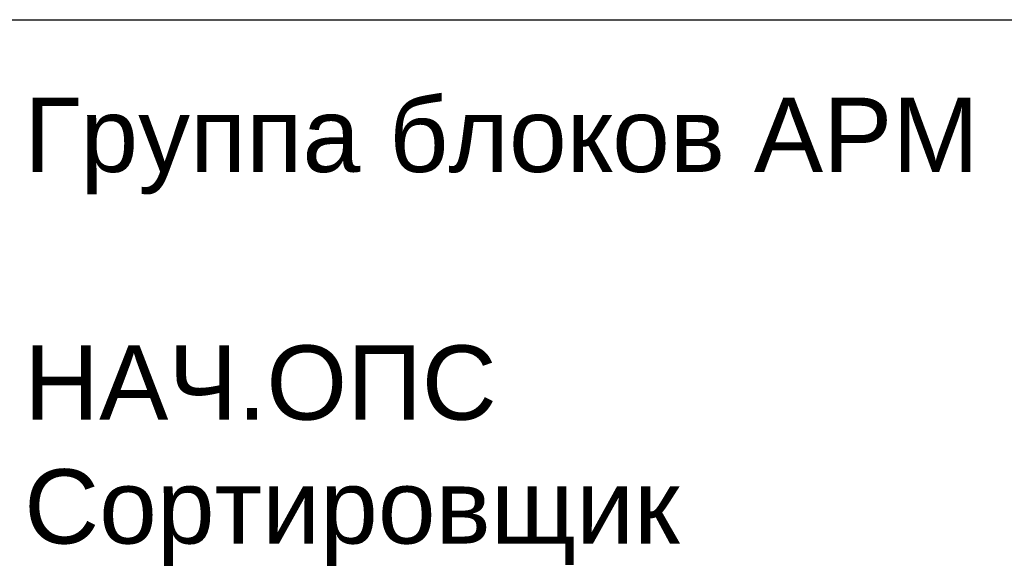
# Model space of a CAD drawing. Header units: millimetres. Extents: x -692150 to 2662533, y -95416 to 65084.
# Tile 28 of 256: x -69970 to -66657, y -53571 to -51725. Entities that reach past the tile are written whole.
import ezdxf

# ---------------------------------------------------------------- set-up
doc = ezdxf.new("R2010")
doc.units = ezdxf.units.MM
doc.styles.add('HVAC_AEP', font='arial.ttf')

# ---------------------------------------------------------------- blocks, each defined once
blk = doc.blocks.new('*T211')
at = {"color": 0, "linetype": 'ByBlock', "lineweight": -2, "transparency": 16777216}
for p, q in [((0, 0), (8500, 0)), ((0, 0), (0, -27939.3)), ((8500, 0), (8500, -27939.3)), ((0, -469.7), (8500, -469.7)), ((4500, -469.7), (4500, -27939.3)), ((0, -4969.7), (8500, -4969.7)), ((0, -9469.7), (8500, -9469.7)), ((0, -13269.7), (8500, -13269.7)), ((0, -16669.7), (8500, -16669.7)), ((0, -20469.7), (8500, -20469.7)), ((0, -24269.7), (8500, -24269.7)), ((0, -26370.4), (8500, -26370.4)), ((0, -27939.3), (8500, -27939.3))]:
    blk.add_line(p, q, dxfattribs=at)
at = {"color": 0, "lineweight": 15, "transparency": 16777216, "style": 'HVAC_AEP'}
for s, insert, char_height, width, attachment_point in [('{\\H0.83333x;\\C256;Готовые блоки (Барьеры, АРМ, Почтальоны)}', (4250, -234.8), 300, 8497, 5), ('{\\fCalibri|b0|i0|c204|p34;\\C256;Группа блоков 1200\\P\\PПо невозможности разместить стандартный барьер для приёма посылок, применить откидную столешницу для МГН}', (4550, -2719.7), 250, 3900, 4), ('{\\fCalibri|b0|i0|c204|p34;\\C256;Группа блоков 1400\\P\\PПо невозможности разместить стандартный барьер для приёма посылок, применить откидную столешницу для МГН}', (4550, -7219.7), 250, 3900, 4), ('{\\fCalibri|b0|i0|c204|p34;\\C256;Группа блоков \\P\\PПочта банк 1400}', (4550, -11369.7), 250, 3900, 4), ('{\\fCalibri|b0|i0|c204|p34;\\C256;Группа блоков \\P\\PПочта банк 1200}', (4550, -14969.7), 250, 3900, 4), ('{\\C256;ГРУППА МЕБЕЛИ ЦСУ (ЦЕНТР СОЦИАЛЬНЫХ УСЛУГ)\\P\\PЕсли не помещается в кабинете можно установить в клиентском зале }', (4550, -18569.7), 250, 3900, 4), ('{\\C256;ГРУППА МЕБЕЛИ ЦСУ (ЦЕНТР СОЦИАЛЬНЫХ УСЛУГ)\\P\\P\\fCalibri|b0|i0|c204|p34;Если нет места на стол 1400 ставим выноску на стол МГН 1200}', (4550, -22369.7), 250, 3900, 4), ('Группа блоков АРМ\\P^JНАЧ.ОПС^JСортировщик', (4550, -25320), 250, 3900, 4), ('{\\fCalibri|b0|i0|c204|p34;\\C256;Группа блоков \\P\\PПочтальоны}', (4550, -27154.9), 250, 3900, 4)]:
    blk.add_mtext(s, dxfattribs=dict(at, insert=insert, char_height=char_height, width=width, attachment_point=attachment_point))

msp = doc.modelspace()

# ---------------------------------------------------------------- block references
msp.add_blockref('*T211', (-74504.5, -27455.1))

doc.saveas('drawing.dxf')
